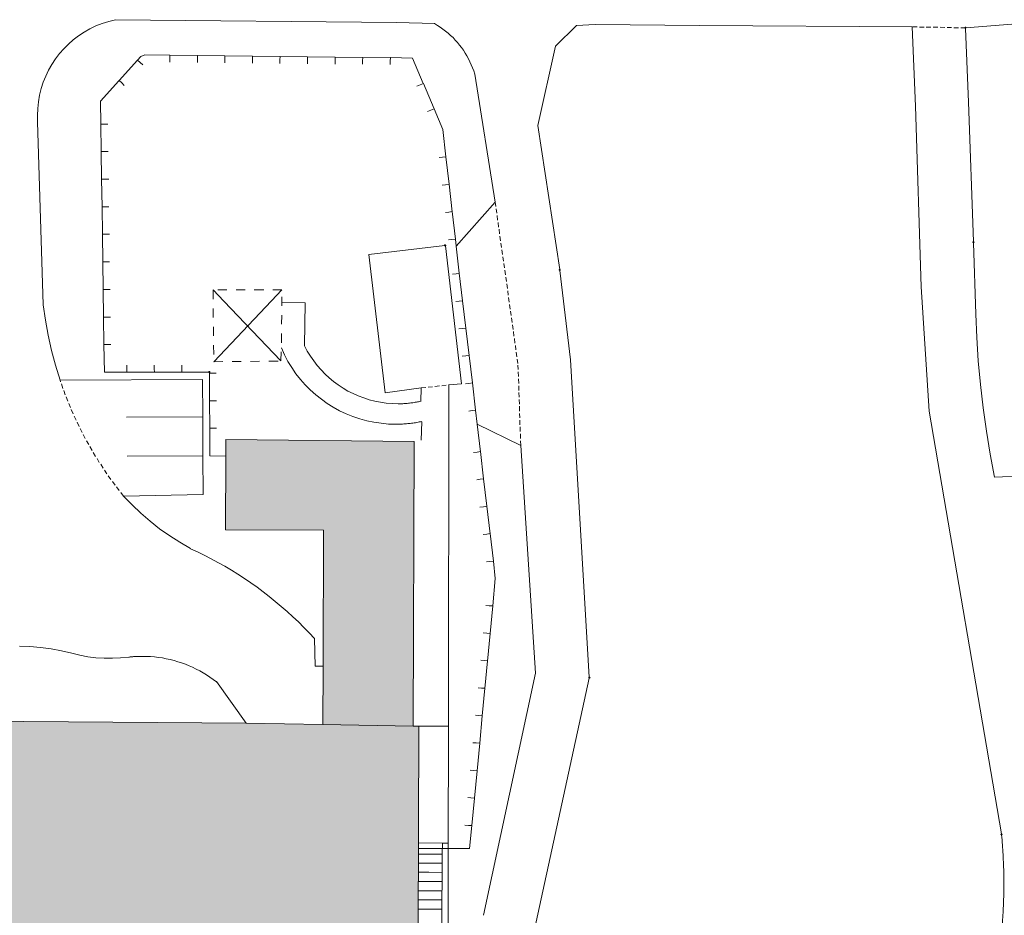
# Model space of a CAD drawing. Header units: metres. Extents: x -15 to 143, y -45 to 47.
# Tile 27 of 41: x 92.23 to 94.8, y 27.51 to 29.85. Entities that reach past the tile are written whole.
import ezdxf

# ---------------------------------------------------------------- set-up
doc = ezdxf.new("R2010")
doc.units = ezdxf.units.M
doc.header["$LTSCALE"] = 0.0125
doc.layers.add('X_YYY_STF_8', color=7, linetype='Continuous', lineweight=9)

# ---------------------------------------------------------------- blocks, each defined once
blk = doc.blocks.new('Ü_Plan_W')
at = {"layer": 'X_YYY_STF_8', "linetype": 'Continuous', "lineweight": 9}
blk.add_hatch(color=256, dxfattribs=at).paths.add_polyline_path([(6.0382, 3.1814), (6.0378, 3.1805), (6.0365, 3.1805), (6.0357, 3.1814), (6.0365, 3.1826), (6.0378, 3.1826), (6.0382, 3.1814)], flags=0)
at = {"layer": 'X_YYY_STF_8', "linetype": 'Continuous', "lineweight": 0}
for points in [[(4.9062, 2.7081), (4.9054, 2.7072), (4.9041, 2.7072), (4.9033, 2.7081), (4.9041, 2.7093), (4.9054, 2.7093), (4.9062, 2.7081)], [(6.056, 2.7153), (6.0552, 2.714), (6.0543, 2.714), (6.0535, 2.7153), (6.0543, 2.7165), (6.0552, 2.7165), (6.056, 2.7153)], [(5.1552, 2.6547), (5.1547, 2.6535), (5.1535, 2.6535), (5.1526, 2.6547), (5.1535, 2.6556), (5.1547, 2.6556), (5.1552, 2.6547)], [(4.3927, 2.4325), (4.3919, 2.4312), (4.3906, 2.4312), (4.3902, 2.4325), (4.3906, 2.4333), (4.3919, 2.4333), (4.3927, 2.4325)], [(5.2199, 1.7674), (5.2191, 1.7666), (5.2178, 1.7666), (5.217, 1.7674), (5.2178, 1.7687), (5.2191, 1.7687), (5.2199, 1.7674)], [(6.117, 1.4266), (6.1161, 1.4254), (6.1153, 1.4254), (6.1144, 1.4266), (6.1153, 1.4279), (6.1161, 1.4279), (6.117, 1.4266)]]:
    blk.add_hatch(color=256, dxfattribs=at).paths.add_polyline_path(points, flags=0)
at = {"layer": 'X_YYY_STF_8'}
h = blk.add_hatch(color=9, dxfattribs=at)
h.dxf.hatch_style = 1
h.paths.add_polyline_path([(4.4274, 2.2856), (4.4274, 2.2496), (4.4262, 2.0896), (4.64, 2.0887), (4.6391, 1.7924), (4.6387, 1.6654), (4.8351, 1.662), (4.8372, 2.2818)])
h = blk.add_hatch(color=9, dxfattribs=at)
h.dxf.hatch_style = 1
edge = h.paths.add_edge_path()
edge.add_line((1.6394, 1.687), (1.6652, 1.6866))
edge.add_line((1.6652, 1.6866), (1.7067, 1.6866))
edge.add_line((1.7067, 1.6866), (2.3688, 1.6818))
edge.add_line((2.3688, 1.6818), (3.2315, 1.6756))
edge.add_line((3.2315, 1.6756), (3.3424, 1.6751))
edge.add_line((3.3424, 1.6751), (3.6934, 1.6743))
edge.add_line((3.6934, 1.6743), (3.8902, 1.673))
edge.add_line((3.8902, 1.673), (4.4715, 1.6688))
edge.add_line((4.4715, 1.6688), (4.6387, 1.6654))
edge.add_line((4.6387, 1.6654), (4.8351, 1.662))
edge.add_line((4.8351, 1.662), (4.8474, 1.662))
edge.add_line((4.8474, 1.662), (4.8461, 1.212))
edge.add_line((4.8461, 1.212), (4.7487, 1.2124))
edge.add_line((4.7487, 1.2124), (4.0299, 1.2162))
edge.add_line((4.0299, 1.2162), (3.7713, 1.2179))
edge.add_line((3.7713, 1.2179), (3.771, 1.1312))
edge.add_line((3.771, 1.1312), (3.651, 1.1316))
edge.add_line((3.651, 1.1316), (3.618, 1.132))
edge.add_line((3.618, 1.132), (3.4724, 1.1324))
edge.add_line((3.4724, 1.1324), (3.4322, 1.1324))
edge.add_line((3.4322, 1.1324), (3.3293, 1.1333))
edge.add_line((3.3293, 1.1333), (3.3162, 1.1333))
edge.add_line((3.3162, 1.1333), (3.3167, 1.2205))
edge.add_line((3.3167, 1.2205), (1.6364, 1.2302))
edge.add_line((1.6364, 1.2302), (1.6394, 1.687))
at = {"layer": 'X_YYY_STF_8', "linetype": 'Continuous', "lineweight": 0}
for p, q in [((4.7987, 3.1932), (4.187, 3.1991)), ((4.8821, 3.1911), (4.7987, 3.1932)), ((5.1903, 3.1864), (5.1446, 3.1416)), ((5.2313, 3.1886), (5.1903, 3.1864)), ((5.4591, 3.1869), (5.2313, 3.1886)), ((5.4591, 3.1869), (5.9214, 3.1835)), ((5.9282, 3.0108), (5.9214, 3.1835)), ((5.932, 3.1835), (5.9222, 3.1835)), ((5.9472, 3.1831), (5.937, 3.1831)), ((5.962, 3.1831), (5.9519, 3.1831)), ((5.9768, 3.1826), (5.9671, 3.1826)), ((5.9921, 3.1822), (5.9819, 3.1826)), ((6.0069, 3.1822), (5.9972, 3.1822)), ((6.0221, 3.1818), (6.012, 3.1818)), ((6.0357, 3.1814), (6.0272, 3.1818)), ((6.0382, 3.1818), (6.0382, 3.1814)), ((5.1446, 3.1416), (5.1065, 2.9688)), ((4.195, 3.0666), (4.2348, 3.1111)), ((4.2348, 3.1111), (4.2352, 3.1111)), ((4.2352, 3.1111), (4.2424, 3.1188)), ((4.2424, 3.1188), (4.2507, 3.1225)), ((4.2507, 3.1225), (4.3055, 3.1217)), ((4.3051, 3.114), (4.3051, 3.1069)), ((4.3055, 3.1217), (4.3055, 3.1217)), ((4.3055, 3.1217), (4.3652, 3.1212)), ((4.3652, 3.1212), (4.3656, 3.1212)), ((4.3652, 3.1136), (4.3652, 3.106)), ((4.3656, 3.1212), (4.4253, 3.1204)), ((4.4253, 3.1204), (4.4253, 3.1204)), ((4.4253, 3.1204), (4.4854, 3.1196)), ((4.4253, 3.1128), (4.4253, 3.1052)), ((4.4854, 3.1124), (4.485, 3.1047)), ((4.4854, 3.1196), (4.4854, 3.12)), ((4.4854, 3.12), (4.5455, 3.1191)), ((4.5451, 3.1115), (4.5451, 3.1039)), ((4.5455, 3.1191), (4.5455, 3.1191)), ((4.5455, 3.1191), (4.6052, 3.1183)), ((4.6052, 3.1183), (4.6052, 3.1183)), ((4.6052, 3.1183), (4.6653, 3.1179)), ((4.6052, 3.1107), (4.6052, 3.1035)), ((4.6653, 3.1179), (4.6653, 3.1179)), ((4.6653, 3.1179), (4.7255, 3.117)), ((4.6653, 3.1102), (4.6653, 3.1026)), ((4.725, 3.1094), (4.725, 3.1022)), ((4.7255, 3.117), (4.7255, 3.1168)), ((4.7255, 3.117), (4.7851, 3.1162)), ((4.7851, 3.1162), (4.7856, 3.1166)), ((4.7851, 3.109), (4.7851, 3.1014)), ((4.7856, 3.1166), (4.8334, 3.1157)), ((4.8334, 3.1157), (4.8567, 3.0607)), ((4.2408, 3.106), (4.2462, 3.1009)), ((4.1946, 3.0662), (4.195, 3.0666)), ((4.2005, 3.0616), (4.206, 3.056)), ((4.8499, 3.0577), (4.8431, 3.0548)), ((4.8567, 3.0607), (4.8571, 3.0607)), ((4.8571, 3.0607), (4.8804, 3.0053)), ((4.1552, 2.9722), (4.1544, 3.0218)), ((4.8732, 3.0023), (4.8664, 2.9998)), ((4.8804, 3.0053), (4.8804, 3.0053)), ((4.8804, 3.0053), (4.8995, 2.9604)), ((5.9409, 2.6183), (5.9282, 3.0108)), ((4.0176, 2.9773), (4.0299, 2.5785)), ((4.1552, 2.9718), (4.1552, 2.9722)), ((4.1561, 2.9121), (4.1552, 2.9718)), ((4.1628, 2.9722), (4.1701, 2.9722)), ((4.8995, 2.9604), (4.9062, 2.9007)), ((5.1065, 2.9688), (5.1539, 2.656)), ((4.1569, 2.852), (4.1561, 2.9121)), ((4.1561, 2.9121), (4.1561, 2.9121)), ((4.1637, 2.9121), (4.1709, 2.9121)), ((4.8986, 2.8998), (4.8914, 2.899)), ((4.9062, 2.9007), (4.9062, 2.9005)), ((4.9062, 2.9007), (4.913, 2.841)), ((4.1578, 2.7923), (4.1569, 2.852)), ((4.1569, 2.852), (4.1569, 2.8518)), ((4.1645, 2.852), (4.1722, 2.8524)), ((4.9054, 2.8402), (4.8982, 2.8393)), ((4.913, 2.841), (4.913, 2.8408)), ((4.913, 2.841), (4.9198, 2.7813)), ((4.1578, 2.7919), (4.1578, 2.7923)), ((4.1586, 2.7322), (4.1578, 2.7919)), ((4.1654, 2.7923), (4.1726, 2.7923)), ((5.0133, 2.8025), (4.9287, 2.7068)), ((5.015, 2.7927), (5.0133, 2.8025)), ((5.0171, 2.7779), (5.0154, 2.7877)), ((4.9126, 2.7805), (4.905, 2.7796)), ((4.9198, 2.7813), (4.9202, 2.7817)), ((4.9202, 2.7817), (4.927, 2.722)), ((5.0188, 2.7627), (5.0176, 2.7728)), ((5.0209, 2.7479), (5.0197, 2.758)), ((5.0231, 2.7331), (5.0218, 2.7432)), ((4.1595, 2.6721), (4.1586, 2.7322)), ((4.1586, 2.7322), (4.1586, 2.7322)), ((4.1662, 2.7322), (4.1739, 2.7322)), ((4.927, 2.722), (4.927, 2.7218)), ((4.927, 2.722), (4.9287, 2.7068)), ((5.0252, 2.7182), (5.0239, 2.7284)), ((4.9405, 2.4071), (4.905, 2.7072)), ((4.9194, 2.7208), (4.9117, 2.7204)), ((5.0273, 2.7034), (5.026, 2.7132)), ((6.0594, 2.5586), (6.0547, 2.714)), ((6.0556, 2.7153), (6.0556, 2.7151)), ((4.7737, 2.3876), (4.7382, 2.6886)), ((5.0294, 2.6886), (5.0281, 2.6983)), ((5.0315, 2.6738), (5.0303, 2.6835)), ((4.1603, 2.612), (4.1595, 2.6721)), ((4.1595, 2.6721), (4.1595, 2.6721)), ((4.1671, 2.6721), (4.1743, 2.6721)), ((5.0336, 2.659), (5.0324, 2.6687)), ((4.9282, 2.6463), (4.9206, 2.6454)), ((4.9354, 2.6475), (4.9354, 2.6473)), ((4.9354, 2.6475), (4.9426, 2.5878)), ((5.0358, 2.6442), (5.0345, 2.6539)), ((5.0379, 2.6293), (5.0366, 2.6391)), ((5.1543, 2.6535), (5.1772, 2.4592)), ((5.04, 2.6145), (5.0387, 2.6243)), ((5.9582, 2.3478), (5.9409, 2.6183)), ((4.1612, 2.5523), (4.1603, 2.612)), ((4.1603, 2.612), (4.1603, 2.612)), ((4.1679, 2.612), (4.1756, 2.6124)), ((4.3995, 2.6111), (4.3999, 2.5912)), ((4.3995, 2.6111), (4.4228, 2.587)), ((4.4296, 2.6111), (4.4097, 2.6111)), ((4.4693, 2.6115), (4.4495, 2.6111)), ((4.5096, 2.6115), (4.4892, 2.6115)), ((4.5494, 2.6115), (4.5265, 2.5874)), ((4.5494, 2.6115), (4.5295, 2.6115)), ((5.0421, 2.5997), (5.0408, 2.6094)), ((5.0442, 2.5849), (5.0425, 2.5946)), ((4.0346, 2.5455), (4.0299, 2.5785)), ((4.4008, 2.4549), (4.5264, 2.5875)), ((4.5472, 2.4566), (4.4228, 2.587)), ((4.5489, 2.5764), (4.5489, 2.5836)), ((4.5997, 2.5828), (4.5985, 2.4896)), ((4.935, 2.587), (4.9278, 2.5862)), ((4.9426, 2.5878), (4.9426, 2.5878)), ((4.9426, 2.5878), (4.9498, 2.5282)), ((5.0463, 2.5696), (5.0447, 2.5798)), ((4.1612, 2.5519), (4.1612, 2.5523)), ((4.162, 2.4922), (4.1612, 2.5519)), ((4.1688, 2.5523), (4.176, 2.5523)), ((4.3999, 2.5709), (4.3999, 2.551)), ((4.5485, 2.5366), (4.5489, 2.5565)), ((5.0485, 2.5553), (5.0468, 2.565)), ((6.0615, 2.5078), (6.0594, 2.5586)), ((4.0405, 2.5125), (4.0346, 2.5455)), ((4.4003, 2.5311), (4.4003, 2.5112)), ((5.0506, 2.54), (5.0489, 2.5502)), ((5.0527, 2.5252), (5.051, 2.5354)), ((4.0477, 2.4795), (4.0405, 2.5125)), ((4.5481, 2.4964), (4.5481, 2.5163)), ((4.9422, 2.5273), (4.9346, 2.5265)), ((4.9498, 2.5282), (4.9498, 2.528)), ((4.9498, 2.5282), (4.9566, 2.4685)), ((5.0544, 2.5104), (5.0531, 2.5205)), ((6.0649, 2.4566), (6.0615, 2.5078)), ((4.1628, 2.4321), (4.162, 2.4922)), ((4.162, 2.4922), (4.162, 2.4922)), ((4.1696, 2.4922), (4.1772, 2.4922)), ((4.4003, 2.4909), (4.4008, 2.471)), ((5.0565, 2.4956), (5.0552, 2.5057)), ((5.0586, 2.4807), (5.0574, 2.4905)), ((4.0566, 2.4473), (4.0477, 2.4795)), ((4.9494, 2.4676), (4.9418, 2.4668)), ((4.9566, 2.4685), (4.9566, 2.4685)), ((4.9566, 2.4685), (4.9638, 2.4092)), ((5.0607, 2.4659), (5.0595, 2.4757)), ((4.2115, 2.4397), (4.2115, 2.4473)), ((4.2712, 2.4397), (4.2712, 2.4473)), ((4.3313, 2.4397), (4.3313, 2.4473)), ((4.4008, 2.4549), (4.4207, 2.4553)), ((4.441, 2.4553), (4.4609, 2.4558)), ((4.4808, 2.4558), (4.5007, 2.4562)), ((4.521, 2.4562), (4.5409, 2.4562)), ((5.0633, 2.438), (5.0629, 2.4477)), ((5.2182, 1.7687), (5.1772, 2.4592)), ((6.0696, 2.4058), (6.0649, 2.4566)), ((4.2115, 2.4321), (4.1628, 2.4321)), ((4.2717, 2.4325), (4.2115, 2.4321)), ((4.2115, 2.4321), (4.2115, 2.4321)), ((4.3313, 2.4325), (4.2712, 2.4321)), ((4.2712, 2.4321), (4.2717, 2.4325)), ((4.3902, 2.4325), (4.3313, 2.4325)), ((4.3313, 2.4325), (4.3313, 2.4325)), ((4.3915, 2.4299), (4.3915, 2.4312)), ((4.3919, 2.3698), (4.3915, 2.4299)), ((4.3915, 2.4299), (4.3915, 2.4299)), ((4.3986, 2.4299), (4.4063, 2.4299)), ((5.0641, 2.4227), (5.0637, 2.4329)), ((4.0663, 2.4151), (4.3766, 2.4164)), ((4.0676, 2.4113), (4.0663, 2.4151)), ((4.0727, 2.3969), (4.0693, 2.4067)), ((4.3766, 2.4164), (4.3771, 2.3351)), ((4.8673, 2.3999), (4.8774, 2.4007)), ((4.8821, 2.4012), (4.8923, 2.4024)), ((4.8973, 2.4028), (4.9071, 2.4037)), ((4.9117, 1.662), (4.9126, 2.4045)), ((4.9122, 2.4045), (4.9126, 2.4045)), ((4.9562, 2.4079), (4.9486, 2.4071)), ((4.9638, 2.4092), (4.9638, 2.4092)), ((4.9638, 2.4092), (4.9706, 2.3495)), ((5.0646, 2.4079), (5.0641, 2.4177)), ((5.065, 2.3927), (5.0646, 2.4028)), ((6.0755, 2.355), (6.0696, 2.4058)), ((4.0778, 2.383), (4.0744, 2.3923)), ((4.8525, 2.3982), (4.7737, 2.3876)), ((4.8525, 2.3982), (4.8516, 2.3686)), ((4.8525, 2.3982), (4.8622, 2.399)), ((5.0654, 2.3779), (5.065, 2.388)), ((4.0833, 2.369), (4.0795, 2.3783)), ((4.0892, 2.3554), (4.0854, 2.3643)), ((4.3923, 2.3101), (4.3919, 2.3698)), ((4.3919, 2.3698), (4.3919, 2.3698)), ((4.3991, 2.3698), (4.4067, 2.3698)), ((5.0663, 2.3626), (5.0658, 2.3728)), ((5.0667, 2.3478), (5.0663, 2.358)), ((4.0951, 2.3415), (4.0909, 2.3508)), ((4.1015, 2.3279), (4.0972, 2.3368)), ((4.9634, 2.3487), (4.9558, 2.3478)), ((4.9706, 2.3495), (4.9706, 2.3495)), ((4.9706, 2.3495), (4.9744, 2.319)), ((5.0671, 2.333), (5.0667, 2.3427)), ((6.0827, 2.3042), (6.0755, 2.355)), ((4.1078, 2.3144), (4.1036, 2.3233)), ((4.2111, 2.3343), (4.3771, 2.3351)), ((4.3771, 2.3351), (4.3775, 2.2504)), ((4.8537, 2.3245), (4.8525, 2.2843)), ((5.0692, 2.2729), (4.9744, 2.319)), ((5.0675, 2.3178), (5.0671, 2.3279)), ((4.1146, 2.3008), (4.1099, 2.3097)), ((4.1214, 2.2877), (4.1167, 2.2966)), ((4.3927, 2.25), (4.3923, 2.3101)), ((4.3923, 2.3101), (4.3923, 2.3101)), ((4.3999, 2.3101), (4.4071, 2.3101)), ((5.0679, 2.3029), (5.0679, 2.3131)), ((5.0688, 2.2881), (5.0684, 2.2979)), ((6.0907, 2.2538), (6.0827, 2.3042)), ((4.129, 2.2746), (4.1239, 2.283)), ((4.1362, 2.2615), (4.1311, 2.2703)), ((4.1438, 2.2488), (4.1387, 2.2572)), ((4.2124, 2.2496), (4.3775, 2.2504)), ((4.3775, 2.2504), (4.3779, 2.1662)), ((4.974, 2.2585), (4.9663, 2.2576)), ((4.9812, 2.2593), (4.9812, 2.2598)), ((4.9812, 2.2598), (4.9884, 2.2001)), ((4.1518, 2.2356), (4.1468, 2.2445)), ((4.1603, 2.2234), (4.1548, 2.2318)), ((4.1684, 2.2111), (4.1628, 2.2191)), ((6.2723, 2.2123), (6.1, 2.2035)), ((4.1772, 2.1988), (4.1713, 2.2068)), ((4.1861, 2.1865), (4.1802, 2.1946)), ((4.9807, 2.1992), (4.9735, 2.198)), ((4.9884, 2.2001), (4.9884, 2.1999)), ((4.9884, 2.2001), (4.9956, 2.1404)), ((4.195, 2.1747), (4.1891, 2.1827)), ((4.3779, 2.1662), (4.2043, 2.1628)), ((4.223, 2.1438), (4.2043, 2.1628)), ((4.2424, 2.1256), (4.223, 2.1438)), ((4.2623, 2.1082), (4.2424, 2.1256)), ((4.9879, 2.1395), (4.9803, 2.1387)), ((4.9956, 2.1404), (4.9956, 2.1402)), ((4.9956, 2.1404), (5.0023, 2.0807)), ((4.2831, 2.0917), (4.2623, 2.1082)), ((4.3051, 2.0765), (4.2831, 2.0917)), ((4.9951, 2.0798), (4.9875, 2.079)), ((5.0023, 2.0807), (5.0027, 2.0811)), ((5.0027, 2.0811), (5.0095, 2.0214)), ((4.3271, 2.0621), (4.3051, 2.0765)), ((4.35, 2.0485), (4.3271, 2.0621)), ((5.0019, 2.0202), (4.9947, 2.0193)), ((5.0095, 2.0214), (5.0095, 2.0214)), ((5.0095, 2.0214), (5.0138, 1.9833)), ((5.0006, 1.9241), (4.9934, 1.9249)), ((5.0083, 1.9236), (5.0027, 1.8635)), ((5.0083, 1.9236), (5.0083, 1.9234)), ((4.9951, 1.8644), (4.9875, 1.8652)), ((4.6205, 1.8529), (4.6213, 1.7924)), ((5.0027, 1.8639), (4.9968, 1.8038)), ((5.0027, 1.8635), (5.0027, 1.8639)), ((3.9779, 1.836), (4.0007, 1.8352)), ((4.0007, 1.8352), (4.024, 1.833)), ((4.024, 1.833), (4.0469, 1.8301)), ((4.0469, 1.8301), (4.0697, 1.8258)), ((4.0697, 1.8258), (4.0922, 1.8212)), ((4.1095, 1.8165), (4.0922, 1.8212)), ((4.1269, 1.8131), (4.1095, 1.8165)), ((4.1446, 1.811), (4.1269, 1.8131)), ((4.1624, 1.8098), (4.1446, 1.811)), ((4.1802, 1.8098), (4.1624, 1.8098)), ((4.198, 1.8106), (4.1802, 1.8098)), ((4.2158, 1.8123), (4.198, 1.8106)), ((4.9892, 1.8047), (4.982, 1.8055)), ((4.9968, 1.8043), (4.9913, 1.7441)), ((4.9968, 1.8038), (4.9968, 1.8043)), ((4.6213, 1.7924), (4.6391, 1.7924)), ((5.2182, 1.7662), (5.0828, 1.1447)), ((5.2195, 1.7678), (5.2195, 1.7674)), ((4.9837, 1.745), (4.9761, 1.7458)), ((4.9913, 1.7446), (4.9854, 1.6844)), ((4.9913, 1.7441), (4.9913, 1.7446)), ((4.9778, 1.6853), (4.9706, 1.6861)), ((4.9854, 1.6849), (4.9799, 1.6248)), ((4.9854, 1.6844), (4.9854, 1.6849)), ((4.8351, 1.662), (4.8474, 1.662)), ((4.9113, 1.3957), (4.9117, 1.662)), ((4.9723, 1.6256), (4.9646, 1.626)), ((4.9799, 1.6248), (4.974, 1.5651)), ((4.9799, 1.6248), (4.9799, 1.6248)), ((4.9663, 1.5659), (4.9591, 1.5663)), ((4.974, 1.5651), (4.9685, 1.5054)), ((4.974, 1.5651), (4.974, 1.5649)), ((4.9608, 1.5062), (4.9536, 1.5066)), ((4.9685, 1.5054), (4.9625, 1.4457)), ((4.9685, 1.5054), (4.9685, 1.5054)), ((4.9553, 1.4461), (4.9477, 1.447)), ((4.9625, 1.4457), (4.9579, 1.3957)), ((4.9625, 1.4457), (4.9625, 1.4457)), ((6.1165, 1.4266), (6.1165, 1.4264)), ((4.8982, 1.4076), (4.8465, 1.408)), ((4.9113, 1.4076), (4.8982, 1.4076)), ((4.8986, 1.3957), (4.8982, 1.3957)), ((4.8986, 1.4017), (4.8986, 1.4076)), ((4.8986, 1.3957), (4.8986, 1.4017)), ((4.9113, 1.3957), (4.8986, 1.3957)), ((4.8986, 1.3957), (4.8986, 1.3957)), ((4.8986, 1.3957), (4.8986, 1.3957)), ((4.9109, 1.2129), (4.9113, 1.3957)), ((4.8474, 1.3839), (4.8973, 1.3839)), ((4.847, 1.364), (4.8698, 1.364)), ((4.8698, 1.364), (4.8973, 1.364)), ((4.847, 1.3441), (4.8694, 1.3441)), ((4.8694, 1.3441), (4.8973, 1.3437)), ((4.847, 1.3238), (4.8973, 1.3238)), ((4.847, 1.3039), (4.8973, 1.3039)), ((4.847, 1.284), (4.8973, 1.284)), ((4.847, 1.2641), (4.8973, 1.2637))]:
    blk.add_line(p, q, dxfattribs=at)
at = {"layer": 'X_YYY_STF_8', "linetype": 'Continuous', "lineweight": 5}
for p, q in [((6.0437, 3.0196), (6.0369, 3.1801)), ((6.1563, 3.1907), (6.0382, 3.1814)), ((5.0133, 2.8025), (4.9693, 3.081)), ((6.0547, 2.7165), (6.0437, 3.0196)), ((4.9037, 2.7081), (4.7382, 2.6886)), ((4.5489, 2.5836), (4.5997, 2.5828)), ((4.0663, 2.4151), (4.0566, 2.4473)), ((4.9126, 2.4045), (4.9405, 2.4071)), ((6.1157, 1.4279), (5.9582, 2.3478)), ((5.0692, 2.2729), (5.101, 1.7772)), ((6.1, 2.2035), (6.0907, 2.2538)), ((4.4715, 1.6688), (4.4071, 1.759)), ((4.9884, 1.2505), (5.101, 1.7772)), ((4.8474, 1.662), (4.9117, 1.662)), ((4.8982, 1.3957), (4.8973, 1.2129))]:
    blk.add_line(p, q, dxfattribs=at)
at = {"layer": 'X_YYY_STF_8', "linetype": 'Continuous', "lineweight": 9}
for p, q in [((4.2348, 3.1111), (4.2352, 3.1111)), ((4.3055, 3.1217), (4.3055, 3.1217)), ((4.3652, 3.1212), (4.3656, 3.1212)), ((4.4253, 3.1204), (4.4253, 3.1204)), ((4.4854, 3.1196), (4.4854, 3.12)), ((4.5455, 3.1191), (4.5455, 3.1191)), ((4.6052, 3.1183), (4.6052, 3.1183)), ((4.6653, 3.1179), (4.6653, 3.1179)), ((4.7255, 3.117), (4.7255, 3.1168)), ((4.7851, 3.1162), (4.7856, 3.1166)), ((4.1544, 3.0218), (4.1946, 3.0662)), ((4.1946, 3.0662), (4.195, 3.0666)), ((4.8567, 3.0607), (4.8571, 3.0607)), ((4.8804, 3.0053), (4.8804, 3.0053)), ((4.1552, 2.9718), (4.1552, 2.9722)), ((4.1561, 2.9121), (4.1561, 2.9121)), ((4.9062, 2.9007), (4.9062, 2.9005)), ((4.1569, 2.852), (4.1569, 2.8518)), ((4.913, 2.841), (4.913, 2.8408)), ((4.1578, 2.7919), (4.1578, 2.7923)), ((4.9198, 2.7813), (4.9202, 2.7817)), ((4.1586, 2.7322), (4.1586, 2.7322)), ((4.927, 2.722), (4.927, 2.7218)), ((4.9287, 2.7068), (4.9354, 2.6475)), ((4.1595, 2.6721), (4.1595, 2.6721)), ((4.9354, 2.6475), (4.9354, 2.6473)), ((5.1552, 2.6547), (5.1552, 2.6545)), ((4.1603, 2.612), (4.1603, 2.612)), ((4.9426, 2.5878), (4.9426, 2.5878)), ((4.1612, 2.5519), (4.1612, 2.5523)), ((4.9498, 2.5282), (4.9498, 2.528)), ((4.162, 2.4922), (4.162, 2.4922)), ((4.9566, 2.4685), (4.9566, 2.4685)), ((4.2115, 2.4321), (4.2115, 2.4321)), ((4.2712, 2.4321), (4.2717, 2.4325)), ((4.3313, 2.4325), (4.3313, 2.4325)), ((4.3915, 2.4299), (4.3915, 2.4299)), ((4.3923, 2.4325), (4.3923, 2.4323)), ((4.9638, 2.4092), (4.9638, 2.4092)), ((4.3919, 2.3698), (4.3919, 2.3698)), ((4.9706, 2.3495), (4.9706, 2.3495)), ((4.9744, 2.319), (4.9812, 2.2593)), ((4.3923, 2.3101), (4.3923, 2.3101)), ((4.9812, 2.2593), (4.9812, 2.2598)), ((4.4274, 2.2496), (4.3927, 2.25)), ((4.9884, 2.2001), (4.9884, 2.1999)), ((4.9956, 2.1404), (4.9956, 2.1402)), ((5.0023, 2.0807), (5.0027, 2.0811)), ((5.0095, 2.0214), (5.0095, 2.0214)), ((5.0138, 1.9833), (5.0083, 1.9236)), ((5.0083, 1.9236), (5.0083, 1.9234)), ((5.0027, 1.8635), (5.0027, 1.8639)), ((4.9968, 1.8038), (4.9968, 1.8043)), ((4.9913, 1.7441), (4.9913, 1.7446)), ((4.9854, 1.6844), (4.9854, 1.6849)), ((4.9799, 1.6248), (4.9799, 1.6248)), ((4.974, 1.5651), (4.974, 1.5649)), ((4.9685, 1.5054), (4.9685, 1.5054)), ((4.9625, 1.4457), (4.9625, 1.4457)), ((4.9579, 1.3957), (4.9113, 1.3957))]:
    blk.add_line(p, q, dxfattribs=at)
at = {"layer": 'X_YYY_STF_8', "linetype": 'Continuous', "lineweight": 13}
for p, q in [((4.2352, 3.1111), (4.2408, 3.106)), ((4.3055, 3.1217), (4.3051, 3.114)), ((4.3656, 3.1212), (4.3652, 3.1136)), ((4.4253, 3.1204), (4.4253, 3.1128)), ((4.4854, 3.12), (4.4854, 3.1124)), ((4.5455, 3.1191), (4.5451, 3.1115)), ((4.6052, 3.1183), (4.6052, 3.1107)), ((4.6653, 3.1179), (4.6653, 3.1102)), ((4.7255, 3.117), (4.725, 3.1094)), ((4.7856, 3.1166), (4.7851, 3.109)), ((4.195, 3.0666), (4.2005, 3.0616)), ((4.8571, 3.0607), (4.8499, 3.0577)), ((4.8804, 3.0053), (4.8732, 3.0023)), ((4.1552, 2.9722), (4.1628, 2.9722)), ((4.1561, 2.9121), (4.1637, 2.9121)), ((4.9062, 2.9007), (4.8986, 2.8998)), ((4.1569, 2.852), (4.1645, 2.852)), ((4.913, 2.841), (4.9054, 2.8402)), ((4.1578, 2.7923), (4.1654, 2.7923)), ((4.9202, 2.7817), (4.9126, 2.7805)), ((4.1586, 2.7322), (4.1662, 2.7322)), ((4.927, 2.722), (4.9194, 2.7208)), ((4.1595, 2.6721), (4.1671, 2.6721)), ((4.9354, 2.6475), (4.9282, 2.6463)), ((4.1603, 2.612), (4.1679, 2.612)), ((4.5489, 2.5836), (4.5494, 2.5963)), ((4.9426, 2.5878), (4.935, 2.587)), ((4.1612, 2.5523), (4.1688, 2.5523)), ((4.9498, 2.5282), (4.9422, 2.5273)), ((4.162, 2.4922), (4.1696, 2.4922)), ((4.5472, 2.4566), (4.5477, 2.4765)), ((4.9566, 2.4685), (4.9494, 2.4676)), ((5.0629, 2.4511), (5.0616, 2.4608)), ((4.2115, 2.4321), (4.2115, 2.4397)), ((4.2717, 2.4325), (4.2712, 2.4397)), ((4.3313, 2.4325), (4.3313, 2.4397)), ((4.3915, 2.4299), (4.3986, 2.4299)), ((4.9638, 2.4092), (4.9562, 2.4079)), ((4.3919, 2.3698), (4.3991, 2.3698)), ((4.9706, 2.3495), (4.9634, 2.3487)), ((4.3923, 2.3101), (4.3999, 2.3101)), ((5.0692, 2.2729), (5.0688, 2.283)), ((4.9812, 2.2598), (4.974, 2.2585)), ((4.9884, 2.2001), (4.9807, 2.1992)), ((4.2043, 2.1628), (4.1984, 2.1704)), ((4.9956, 2.1404), (4.9879, 2.1395)), ((5.0027, 2.0811), (4.9951, 2.0798)), ((5.0095, 2.0214), (5.0019, 2.0202)), ((5.0083, 1.9236), (5.0006, 1.9241)), ((5.0027, 1.8639), (4.9951, 1.8644)), ((4.9968, 1.8043), (4.9892, 1.8047)), ((4.9913, 1.7446), (4.9837, 1.745)), ((4.9854, 1.6849), (4.9778, 1.6853)), ((4.9799, 1.6248), (4.9723, 1.6256)), ((4.974, 1.5651), (4.9663, 1.5659)), ((4.9685, 1.5054), (4.9608, 1.5062)), ((4.9625, 1.4457), (4.9553, 1.4461)), ((4.8982, 1.3957), (4.8465, 1.3957))]:
    blk.add_line(p, q, dxfattribs=at)
at = {"layer": 'X_YYY_STF_8', "linetype": 'Continuous', "lineweight": 0}
for points in [[(4.0172, 2.9909), (4.0178, 3.0059), (4.0193, 3.0207), (4.0219, 3.0352), (4.0254, 3.0494), (4.0298, 3.0632), (4.0352, 3.0766), (4.0414, 3.0896), (4.0485, 3.102), (4.0563, 3.114), (4.065, 3.1253), (4.0743, 3.1361), (4.0844, 3.1462), (4.0952, 3.1556), (4.1066, 3.1643), (4.1187, 3.1723), (4.1313, 3.1794), (4.1445, 3.1857), (4.1582, 3.1911), (4.1723, 3.1956), (4.187, 3.1991)], [(6.0357, 3.1818), (6.0357, 3.1818), (6.0357, 3.1819), (6.0357, 3.182), (6.0357, 3.182), (6.0358, 3.1821), (6.0358, 3.1822), (6.0358, 3.1822), (6.0359, 3.1823), (6.0359, 3.1823), (6.036, 3.1824), (6.0361, 3.1824), (6.0361, 3.1825), (6.0362, 3.1825), (6.0363, 3.1825), (6.0364, 3.1826), (6.0365, 3.1826), (6.0366, 3.1826), (6.0367, 3.1826), (6.0368, 3.1826), (6.0369, 3.1826)], [(6.0369, 3.1805), (6.0368, 3.1805), (6.0367, 3.1805), (6.0366, 3.1805), (6.0365, 3.1806), (6.0364, 3.1806), (6.0363, 3.1806), (6.0362, 3.1807), (6.0361, 3.1807), (6.0361, 3.1808), (6.036, 3.1808), (6.0359, 3.1809), (6.0359, 3.181), (6.0358, 3.1811), (6.0358, 3.1811), (6.0358, 3.1812), (6.0357, 3.1813), (6.0357, 3.1814), (6.0357, 3.1815), (6.0357, 3.1817), (6.0357, 3.1818)], [(6.0369, 3.1826), (6.037, 3.1826), (6.0371, 3.1826), (6.0372, 3.1826), (6.0372, 3.1826), (6.0373, 3.1826), (6.0374, 3.1825), (6.0375, 3.1825), (6.0376, 3.1825), (6.0377, 3.1824), (6.0377, 3.1824), (6.0378, 3.1823), (6.0379, 3.1823), (6.038, 3.1822), (6.038, 3.1822), (6.0381, 3.1821), (6.0381, 3.182), (6.0382, 3.182), (6.0382, 3.1819), (6.0382, 3.1818), (6.0382, 3.1818)], [(6.0382, 3.1814), (6.0382, 3.1813), (6.0381, 3.1812), (6.038, 3.1812), (6.038, 3.1811), (6.0379, 3.1811), (6.0378, 3.181), (6.0378, 3.1809), (6.0377, 3.1809), (6.0377, 3.1808), (6.0376, 3.1808), (6.0375, 3.1807), (6.0375, 3.1807), (6.0374, 3.1807), (6.0373, 3.1806), (6.0373, 3.1806), (6.0372, 3.1806), (6.0371, 3.1805), (6.0371, 3.1805), (6.037, 3.1805), (6.0369, 3.1805)], [(4.0176, 2.9773), (4.0176, 2.9779), (4.0175, 2.9785), (4.0175, 2.9791), (4.0174, 2.9797), (4.0174, 2.9803), (4.0174, 2.981), (4.0173, 2.9816), (4.0173, 2.9823), (4.0173, 2.9829), (4.0173, 2.9836), (4.0173, 2.9843), (4.0173, 2.985), (4.0172, 2.9857), (4.0172, 2.9864), (4.0172, 2.9871), (4.0172, 2.9879), (4.0172, 2.9886), (4.0172, 2.9893), (4.0172, 2.9901), (4.0172, 2.9909)], [(4.9033, 2.7085), (4.9033, 2.7086), (4.9033, 2.7086), (4.9033, 2.7087), (4.9034, 2.7087), (4.9034, 2.7088), (4.9035, 2.7089), (4.9035, 2.7089), (4.9036, 2.709), (4.9037, 2.709), (4.9037, 2.7091), (4.9038, 2.7091), (4.9039, 2.7092), (4.904, 2.7092), (4.9041, 2.7092), (4.9042, 2.7093), (4.9042, 2.7093), (4.9043, 2.7093), (4.9044, 2.7093), (4.9045, 2.7093), (4.9045, 2.7093)], [(4.9045, 2.7072), (4.9045, 2.7072), (4.9044, 2.7072), (4.9043, 2.7073), (4.9042, 2.7073), (4.9042, 2.7073), (4.9041, 2.7073), (4.904, 2.7074), (4.9039, 2.7074), (4.9038, 2.7075), (4.9037, 2.7075), (4.9037, 2.7076), (4.9036, 2.7077), (4.9035, 2.7078), (4.9035, 2.7078), (4.9034, 2.7079), (4.9034, 2.708), (4.9033, 2.7081), (4.9033, 2.7083), (4.9033, 2.7084), (4.9033, 2.7085)], [(4.9045, 2.7093), (4.9046, 2.7093), (4.9047, 2.7093), (4.9048, 2.7093), (4.9048, 2.7093), (4.9049, 2.7093), (4.905, 2.7092), (4.9051, 2.7092), (4.9052, 2.7092), (4.9052, 2.7091), (4.9053, 2.7091), (4.9054, 2.709), (4.9055, 2.709), (4.9055, 2.7089), (4.9056, 2.7089), (4.9057, 2.7088), (4.9057, 2.7087), (4.9057, 2.7087), (4.9058, 2.7086), (4.9058, 2.7086), (4.9058, 2.7085)], [(4.9058, 2.7081), (4.9057, 2.708), (4.9057, 2.7079), (4.9056, 2.7079), (4.9055, 2.7078), (4.9055, 2.7078), (4.9054, 2.7077), (4.9054, 2.7076), (4.9053, 2.7076), (4.9052, 2.7075), (4.9052, 2.7075), (4.9051, 2.7074), (4.905, 2.7074), (4.905, 2.7074), (4.9049, 2.7073), (4.9049, 2.7073), (4.9048, 2.7073), (4.9047, 2.7073), (4.9047, 2.7072), (4.9046, 2.7072), (4.9045, 2.7072)], [(4.9058, 2.7085), (4.9058, 2.7085), (4.9058, 2.7081)], [(6.0535, 2.7153), (6.0535, 2.7154), (6.0535, 2.7155), (6.0535, 2.7156), (6.0535, 2.7157), (6.0535, 2.7158), (6.0536, 2.7159), (6.0536, 2.716), (6.0537, 2.7161), (6.0537, 2.7162), (6.0538, 2.7162), (6.0538, 2.7163), (6.0539, 2.7163), (6.054, 2.7164), (6.0541, 2.7164), (6.0542, 2.7165), (6.0543, 2.7165), (6.0544, 2.7165), (6.0545, 2.7165), (6.0546, 2.7165), (6.0547, 2.7165)], [(6.0547, 2.7144), (6.0546, 2.7144), (6.0545, 2.7144), (6.0544, 2.7145), (6.0543, 2.7145), (6.0542, 2.7145), (6.0541, 2.7145), (6.054, 2.7146), (6.0539, 2.7146), (6.0538, 2.7146), (6.0538, 2.7147), (6.0537, 2.7147), (6.0537, 2.7148), (6.0536, 2.7148), (6.0536, 2.7149), (6.0535, 2.715), (6.0535, 2.715), (6.0535, 2.7151), (6.0535, 2.7151), (6.0535, 2.7152), (6.0535, 2.7153)], [(6.0547, 2.7165), (6.0548, 2.7165), (6.0549, 2.7165), (6.0549, 2.7165), (6.055, 2.7165), (6.055, 2.7165), (6.0551, 2.7164), (6.0552, 2.7164), (6.0552, 2.7163), (6.0553, 2.7163), (6.0553, 2.7162), (6.0554, 2.7162), (6.0554, 2.7161), (6.0554, 2.716), (6.0555, 2.7159), (6.0555, 2.7158), (6.0555, 2.7157), (6.0556, 2.7156), (6.0556, 2.7155), (6.0556, 2.7154), (6.0556, 2.7153)], [(6.0556, 2.7153), (6.0556, 2.7152), (6.0556, 2.7151), (6.0556, 2.7151), (6.0555, 2.715), (6.0555, 2.715), (6.0555, 2.7149), (6.0554, 2.7148), (6.0554, 2.7148), (6.0554, 2.7147), (6.0553, 2.7147), (6.0553, 2.7146), (6.0552, 2.7146), (6.0552, 2.7146), (6.0551, 2.7145), (6.055, 2.7145), (6.055, 2.7145), (6.0549, 2.7145), (6.0549, 2.7144), (6.0548, 2.7144), (6.0547, 2.7144)], [(4.8021, 2.3635), (4.7892, 2.3638), (4.7764, 2.3649), (4.7638, 2.3667), (4.7514, 2.3692), (4.7393, 2.3723), (4.7273, 2.3761), (4.7156, 2.3805), (4.7042, 2.3856), (4.6931, 2.3912), (4.6823, 2.3975), (4.6719, 2.4044), (4.6619, 2.4118), (4.6523, 2.4197), (4.6431, 2.4282), (4.6344, 2.4372), (4.6261, 2.4468), (4.6184, 2.4568), (4.6112, 2.4673), (4.6045, 2.4782), (4.5985, 2.4896)], [(4.7978, 2.319), (4.7816, 2.3195), (4.7655, 2.321), (4.7496, 2.3233), (4.734, 2.3266), (4.7187, 2.3308), (4.7037, 2.3358), (4.6891, 2.3417), (4.6749, 2.3484), (4.6612, 2.3559), (4.6479, 2.3642), (4.6351, 2.3733), (4.6228, 2.383), (4.6111, 2.3935), (4.6001, 2.4047), (4.5896, 2.4165), (4.5798, 2.429), (4.5708, 2.4421), (4.5624, 2.4558), (4.5548, 2.4701), (4.5481, 2.485)], [(4.8516, 2.369), (4.8492, 2.3685), (4.8468, 2.368), (4.8444, 2.3675), (4.8419, 2.3671), (4.8395, 2.3667), (4.837, 2.3663), (4.8346, 2.3659), (4.8321, 2.3656), (4.8296, 2.3653), (4.8272, 2.365), (4.8247, 2.3647), (4.8222, 2.3644), (4.8197, 2.3642), (4.8172, 2.364), (4.8147, 2.3639), (4.8122, 2.3637), (4.8097, 2.3636), (4.8072, 2.3635), (4.8046, 2.3635), (4.8021, 2.3635)], [(4.8537, 2.325), (4.851, 2.3244), (4.8482, 2.3239), (4.8455, 2.3234), (4.8427, 2.3229), (4.8399, 2.3224), (4.8372, 2.322), (4.8344, 2.3216), (4.8316, 2.3212), (4.8288, 2.3209), (4.826, 2.3206), (4.8231, 2.3203), (4.8203, 2.32), (4.8175, 2.3198), (4.8147, 2.3196), (4.8119, 2.3194), (4.8091, 2.3193), (4.8063, 2.3192), (4.8034, 2.3191), (4.8006, 2.319), (4.7978, 2.319)], [(4.35, 2.0481), (4.3653, 2.0411), (4.3804, 2.0338), (4.3953, 2.0261), (4.4101, 2.0182), (4.4247, 2.0099), (4.4392, 2.0014), (4.4534, 1.9925), (4.4675, 1.9834), (4.4814, 1.974), (4.4951, 1.9643), (4.5086, 1.9543), (4.5218, 1.944), (4.5349, 1.9335), (4.5478, 1.9227), (4.5605, 1.9117), (4.5729, 1.9003), (4.5851, 1.8888), (4.5972, 1.8769), (4.6089, 1.8648), (4.6205, 1.8525)], [(4.2158, 1.8123), (4.2172, 1.8125), (4.2187, 1.8127), (4.2202, 1.8128), (4.2217, 1.813), (4.2231, 1.8131), (4.2246, 1.8132), (4.2261, 1.8133), (4.2276, 1.8134), (4.2291, 1.8135), (4.2306, 1.8136), (4.2322, 1.8137), (4.2337, 1.8138), (4.2352, 1.8138), (4.2367, 1.8139), (4.2382, 1.8139), (4.2397, 1.8139), (4.2413, 1.814), (4.2428, 1.814), (4.2443, 1.814), (4.2458, 1.814)], [(4.2458, 1.814), (4.2546, 1.8138), (4.2633, 1.8134), (4.272, 1.8127), (4.2806, 1.8117), (4.2892, 1.8104), (4.2977, 1.8088), (4.3061, 1.807), (4.3145, 1.8048), (4.3228, 1.8024), (4.331, 1.7998), (4.3391, 1.7968), (4.3471, 1.7936), (4.355, 1.7901), (4.3628, 1.7864), (4.3705, 1.7824), (4.378, 1.7781), (4.3854, 1.7736), (4.3927, 1.7688), (4.3998, 1.7638), (4.4067, 1.7585)], [(5.217, 1.7678), (5.217, 1.7679), (5.217, 1.768), (5.217, 1.768), (5.217, 1.7681), (5.2171, 1.7682), (5.2171, 1.7682), (5.2172, 1.7683), (5.2173, 1.7683), (5.2174, 1.7684), (5.2174, 1.7684), (5.2175, 1.7685), (5.2176, 1.7685), (5.2177, 1.7686), (5.2178, 1.7686), (5.2178, 1.7686), (5.2179, 1.7687), (5.218, 1.7687), (5.2181, 1.7687), (5.2182, 1.7687), (5.2182, 1.7687)], [(5.2182, 1.7666), (5.2182, 1.7666), (5.2181, 1.7666), (5.218, 1.7666), (5.2179, 1.7666), (5.2178, 1.7667), (5.2178, 1.7667), (5.2177, 1.7667), (5.2176, 1.7668), (5.2175, 1.7668), (5.2174, 1.7669), (5.2174, 1.767), (5.2173, 1.767), (5.2172, 1.7671), (5.2171, 1.7672), (5.2171, 1.7673), (5.217, 1.7674), (5.217, 1.7675), (5.217, 1.7676), (5.217, 1.7677), (5.217, 1.7678)], [(5.2182, 1.7687), (5.2183, 1.7687), (5.2185, 1.7687), (5.2186, 1.7687), (5.2187, 1.7687), (5.2188, 1.7686), (5.2189, 1.7686), (5.219, 1.7686), (5.219, 1.7685), (5.2191, 1.7685), (5.2192, 1.7684), (5.2192, 1.7684), (5.2193, 1.7683), (5.2193, 1.7683), (5.2194, 1.7682), (5.2194, 1.7682), (5.2194, 1.7681), (5.2195, 1.768), (5.2195, 1.768), (5.2195, 1.7679), (5.2195, 1.7678)], [(5.2195, 1.7674), (5.2194, 1.7674), (5.2194, 1.7673), (5.2193, 1.7672), (5.2192, 1.7672), (5.2192, 1.7671), (5.2191, 1.7671), (5.219, 1.767), (5.219, 1.7669), (5.2189, 1.7669), (5.2189, 1.7668), (5.2188, 1.7668), (5.2187, 1.7668), (5.2187, 1.7667), (5.2186, 1.7667), (5.2185, 1.7667), (5.2185, 1.7666), (5.2184, 1.7666), (5.2184, 1.7666), (5.2183, 1.7666), (5.2182, 1.7666)], [(6.1144, 1.4266), (6.1144, 1.4268), (6.1144, 1.4269), (6.1145, 1.427), (6.1145, 1.4271), (6.1145, 1.4272), (6.1145, 1.4273), (6.1146, 1.4274), (6.1146, 1.4275), (6.1147, 1.4275), (6.1147, 1.4276), (6.1148, 1.4277), (6.1149, 1.4277), (6.115, 1.4278), (6.115, 1.4278), (6.1151, 1.4278), (6.1152, 1.4279), (6.1153, 1.4279), (6.1155, 1.4279), (6.1156, 1.4279), (6.1157, 1.4279)], [(6.1157, 1.4258), (6.1156, 1.4258), (6.1155, 1.4258), (6.1153, 1.4258), (6.1152, 1.4258), (6.1151, 1.4259), (6.115, 1.4259), (6.115, 1.4259), (6.1149, 1.426), (6.1148, 1.426), (6.1147, 1.4261), (6.1147, 1.4261), (6.1146, 1.4262), (6.1146, 1.4262), (6.1145, 1.4263), (6.1145, 1.4263), (6.1145, 1.4264), (6.1145, 1.4265), (6.1144, 1.4265), (6.1144, 1.4266), (6.1144, 1.4266)], [(6.1157, 1.4279), (6.1158, 1.4279), (6.1158, 1.4279), (6.1159, 1.4279), (6.1159, 1.4279), (6.116, 1.4278), (6.1161, 1.4278), (6.1161, 1.4278), (6.1162, 1.4277), (6.1162, 1.4277), (6.1163, 1.4276), (6.1163, 1.4275), (6.1164, 1.4275), (6.1164, 1.4274), (6.1164, 1.4273), (6.1165, 1.4272), (6.1165, 1.4271), (6.1165, 1.427), (6.1165, 1.4269), (6.1165, 1.4268), (6.1165, 1.4266)], [(6.1165, 1.4266), (6.1165, 1.4266), (6.1165, 1.4265), (6.1165, 1.4265), (6.1165, 1.4264), (6.1165, 1.4263), (6.1164, 1.4263), (6.1164, 1.4262), (6.1164, 1.4262), (6.1163, 1.4261), (6.1163, 1.4261), (6.1162, 1.426), (6.1162, 1.426), (6.1161, 1.4259), (6.1161, 1.4259), (6.116, 1.4259), (6.1159, 1.4258), (6.1159, 1.4258), (6.1158, 1.4258), (6.1158, 1.4258), (6.1157, 1.4258)], [(6.1157, 1.4254), (6.1162, 1.42), (6.1167, 1.4147), (6.1171, 1.4093), (6.1175, 1.404), (6.1179, 1.3986), (6.1183, 1.3933), (6.1186, 1.3879), (6.1189, 1.3825), (6.1192, 1.3771), (6.1195, 1.3718), (6.1197, 1.3664), (6.12, 1.361), (6.1201, 1.3556), (6.1203, 1.3502), (6.1205, 1.3448), (6.1206, 1.3394), (6.1207, 1.334), (6.1207, 1.3286), (6.1208, 1.3232), (6.1208, 1.3178)], [(6.1208, 1.3178), (6.1206, 1.298), (6.1201, 1.2783), (6.1192, 1.2585), (6.1179, 1.2388), (6.1163, 1.2192), (6.1144, 1.1996), (6.1121, 1.1801), (6.1094, 1.1606), (6.1064, 1.1411), (6.1031, 1.1218), (6.0994, 1.1025), (6.0953, 1.0833), (6.091, 1.0642), (6.0862, 1.0451), (6.0811, 1.0262), (6.0757, 1.0074), (6.0699, 0.9886), (6.0638, 0.97), (6.0573, 0.9514), (6.0505, 0.933)]]:
    blk.add_lwpolyline(points, dxfattribs=at)
at = {"layer": 'X_YYY_STF_8', "linetype": 'Continuous', "lineweight": 5}
blk.add_lwpolyline([(4.8817, 3.1907), (4.8879, 3.1869), (4.894, 3.183), (4.8999, 3.1788), (4.9057, 3.1744), (4.9112, 3.1699), (4.9165, 3.1651), (4.9217, 3.1601), (4.9266, 3.1549), (4.9314, 3.1496), (4.9359, 3.1441), (4.9402, 3.1384), (4.9443, 3.1326), (4.9482, 3.1266), (4.9519, 3.1205), (4.9553, 3.1142), (4.9585, 3.1078), (4.9615, 3.1013), (4.9642, 3.0947), (4.9667, 3.0879), (4.9689, 3.081)], dxfattribs=at)
at = {"layer": 'X_YYY_STF_8', "linetype": 'Continuous', "lineweight": 9}
blk.add_lwpolyline([(6.0382, 3.1814), (6.0378, 3.1805), (6.0365, 3.1805), (6.0357, 3.1814), (6.0365, 3.1826), (6.0378, 3.1826), (6.0382, 3.1814)], close=True, dxfattribs=at)
at = {"layer": 'X_YYY_STF_8', "linetype": 'Continuous', "lineweight": 0}
for points in [[(4.9062, 2.7081), (4.9054, 2.7072), (4.9041, 2.7072), (4.9033, 2.7081), (4.9041, 2.7093), (4.9054, 2.7093), (4.9062, 2.7081)], [(6.056, 2.7153), (6.0552, 2.714), (6.0543, 2.714), (6.0535, 2.7153), (6.0543, 2.7165), (6.0552, 2.7165), (6.056, 2.7153)], [(5.1552, 2.6547), (5.1547, 2.6535), (5.1535, 2.6535), (5.1526, 2.6547), (5.1535, 2.6556), (5.1547, 2.6556), (5.1552, 2.6547)], [(4.3927, 2.4325), (4.3919, 2.4312), (4.3906, 2.4312), (4.3902, 2.4325), (4.3906, 2.4333), (4.3919, 2.4333), (4.3927, 2.4325)], [(5.2199, 1.7674), (5.2191, 1.7666), (5.2178, 1.7666), (5.217, 1.7674), (5.2178, 1.7687), (5.2191, 1.7687), (5.2199, 1.7674)], [(6.117, 1.4266), (6.1161, 1.4254), (6.1153, 1.4254), (6.1144, 1.4266), (6.1153, 1.4279), (6.1161, 1.4279), (6.117, 1.4266)]]:
    blk.add_lwpolyline(points, close=True, dxfattribs=at)
at = {"layer": 'X_YYY_STF_8', "linetype": 'Continuous', "lineweight": 9}
for points in [[(5.1526, 2.6547), (5.1526, 2.6549), (5.1526, 2.655), (5.1526, 2.6551), (5.1527, 2.6552), (5.1527, 2.6553), (5.1527, 2.6554), (5.1528, 2.6555), (5.1528, 2.6555), (5.1529, 2.6556), (5.1529, 2.6557), (5.153, 2.6557), (5.1531, 2.6558), (5.1531, 2.6558), (5.1532, 2.6559), (5.1533, 2.6559), (5.1534, 2.656), (5.1535, 2.656), (5.1536, 2.656), (5.1538, 2.656), (5.1539, 2.656)], [(5.1539, 2.6539), (5.1538, 2.6539), (5.1536, 2.6539), (5.1535, 2.6539), (5.1534, 2.6539), (5.1533, 2.654), (5.1532, 2.654), (5.1531, 2.654), (5.1531, 2.6541), (5.153, 2.6541), (5.1529, 2.6542), (5.1529, 2.6542), (5.1528, 2.6543), (5.1528, 2.6543), (5.1527, 2.6544), (5.1527, 2.6544), (5.1527, 2.6545), (5.1526, 2.6545), (5.1526, 2.6546), (5.1526, 2.6547), (5.1526, 2.6547)], [(5.1539, 2.656), (5.1539, 2.656), (5.154, 2.656), (5.1541, 2.656), (5.1542, 2.656), (5.1543, 2.6559), (5.1543, 2.6559), (5.1544, 2.6558), (5.1545, 2.6558), (5.1546, 2.6557), (5.1547, 2.6557), (5.1548, 2.6556), (5.1548, 2.6555), (5.1549, 2.6555), (5.155, 2.6554), (5.155, 2.6553), (5.1551, 2.6552), (5.1551, 2.6551), (5.1551, 2.655), (5.1551, 2.6549), (5.1552, 2.6547)], [(5.1552, 2.6547), (5.1551, 2.6547), (5.155, 2.6546), (5.155, 2.6545), (5.1549, 2.6545), (5.1548, 2.6544), (5.1548, 2.6544), (5.1547, 2.6543), (5.1546, 2.6543), (5.1546, 2.6542), (5.1545, 2.6542), (5.1544, 2.6541), (5.1544, 2.6541), (5.1543, 2.654), (5.1543, 2.654), (5.1542, 2.654), (5.1541, 2.6539), (5.1541, 2.6539), (5.154, 2.6539), (5.1539, 2.6539), (5.1539, 2.6539)], [(4.3902, 2.4325), (4.3902, 2.4326), (4.3902, 2.4327), (4.3902, 2.4328), (4.3902, 2.4329), (4.3903, 2.433), (4.3903, 2.4331), (4.3903, 2.4332), (4.3904, 2.4333), (4.3904, 2.4334), (4.3904, 2.4334), (4.3905, 2.4335), (4.3905, 2.4336), (4.3906, 2.4336), (4.3907, 2.4336), (4.3907, 2.4337), (4.3908, 2.4337), (4.3908, 2.4337), (4.3909, 2.4337), (4.391, 2.4338), (4.391, 2.4338)], [(4.391, 2.4316), (4.391, 2.4316), (4.3909, 2.4316), (4.3908, 2.4317), (4.3908, 2.4317), (4.3907, 2.4317), (4.3907, 2.4317), (4.3906, 2.4318), (4.3905, 2.4318), (4.3905, 2.4319), (4.3904, 2.4319), (4.3904, 2.4319), (4.3904, 2.432), (4.3903, 2.4321), (4.3903, 2.4321), (4.3903, 2.4322), (4.3902, 2.4322), (4.3902, 2.4323), (4.3902, 2.4324), (4.3902, 2.4324), (4.3902, 2.4325)], [(4.391, 2.4338), (4.3912, 2.4338), (4.3913, 2.4337), (4.3914, 2.4337), (4.3915, 2.4337), (4.3916, 2.4337), (4.3917, 2.4336), (4.3918, 2.4336), (4.3918, 2.4336), (4.3919, 2.4335), (4.392, 2.4334), (4.392, 2.4334), (4.3921, 2.4333), (4.3921, 2.4332), (4.3922, 2.4331), (4.3922, 2.433), (4.3923, 2.4329), (4.3923, 2.4328), (4.3923, 2.4327), (4.3923, 2.4326), (4.3923, 2.4325)], [(4.3923, 2.4325), (4.3923, 2.4324), (4.3923, 2.4324), (4.3923, 2.4323), (4.3923, 2.4322), (4.3922, 2.4322), (4.3922, 2.4321), (4.3921, 2.4321), (4.3921, 2.432), (4.392, 2.4319), (4.392, 2.4319), (4.3919, 2.4319), (4.3918, 2.4318), (4.3918, 2.4318), (4.3917, 2.4317), (4.3916, 2.4317), (4.3915, 2.4317), (4.3914, 2.4317), (4.3913, 2.4316), (4.3912, 2.4316), (4.391, 2.4316)]]:
    blk.add_lwpolyline(points, dxfattribs=at)
at = {"layer": 'X_YYY_STF_8'}
for points in [[(4.4274, 2.2856), (4.4274, 2.2496), (4.4262, 2.0896), (4.64, 2.0887), (4.6391, 1.7924), (4.6387, 1.6654), (4.8351, 1.662), (4.8372, 2.2818), (4.4274, 2.2856)], [(3.8902, 1.673), (4.4715, 1.6688), (4.6387, 1.6654), (4.8351, 1.662), (4.8474, 1.662), (4.8461, 1.212), (4.7487, 1.2124), (4.0299, 1.2162), (3.7713, 1.2179)]]:
    blk.add_lwpolyline(points, dxfattribs=at)

msp = doc.modelspace()

# ---------------------------------------------------------------- block references
at = {"xscale": 1.2, "yscale": 1.2}
msp.add_blockref('Ü_Plan_W', (87.4558, 26.0077, 0), dxfattribs=at)

doc.saveas('drawing.dxf')
